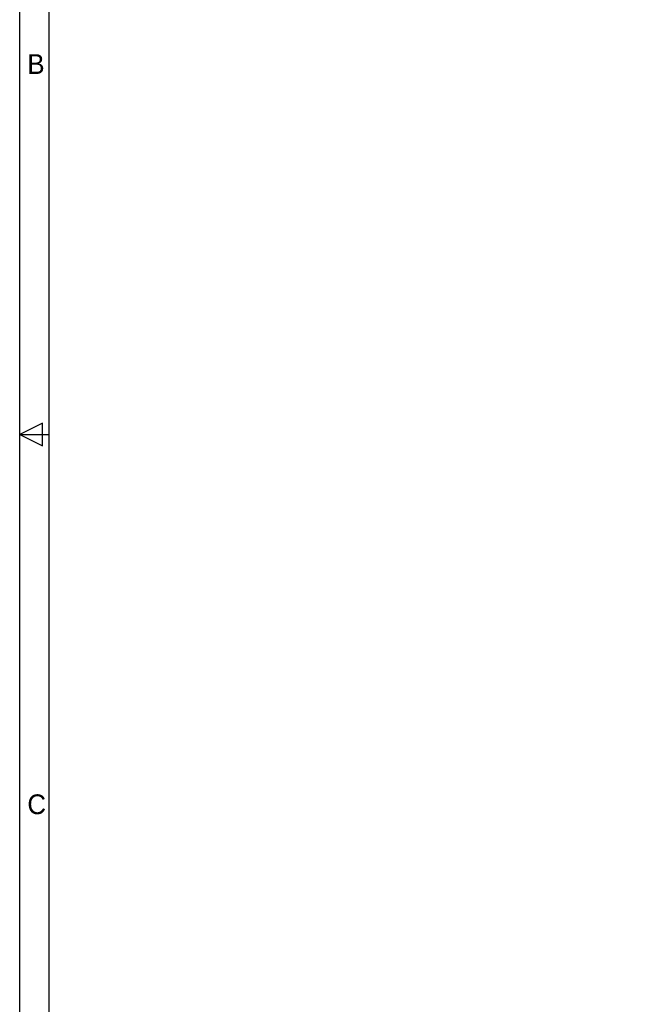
# Model space of a CAD drawing. Header units: millimetres. Extents: x 601 to 2924, y 6 to 1830.
# Tile 2 of 23: x 640 to 973, y 526 to 1047. Entities that reach past the tile are written whole.
import ezdxf

# ---------------------------------------------------------------- set-up
doc = ezdxf.new("R2010")
doc.units = ezdxf.units.MM
doc.layers.add('圖框', color=7, linetype='Continuous')
doc.styles.add('文字', font='PMingLiU.ttf')

msp = doc.modelspace()

# ---------------------------------------------------------------- linework, layer by layer
at = {"layer": '圖框'}
for p, q in [((651.822, 833.538), (639.748, 827.501)), ((651.822, 821.464), (651.822, 833.538)), ((639.748, 827.501), (655.394, 827.501)), ((639.748, 827.501), (655.394, 827.501)), ((639.748, 827.501), (651.822, 821.464))]:
    msp.add_line(p, q, dxfattribs=at)
for points in [[(639.748, 1609.779), (2884.887, 1609.779), (2884.887, 45.223), (639.748, 45.223)], [(655.394, 1594.134), (2869.241, 1594.134), (2869.241, 60.868), (655.394, 60.868)]]:
    msp.add_lwpolyline(points, close=True, dxfattribs=at)

# ---------------------------------------------------------------- texts
at = {"layer": '圖框', "style": '文字'}
for s, p in [('B', (643.806, 1018.014)), ('C', (643.806, 626.875))]:
    msp.add_text(s, height=10.432, dxfattribs=at).set_placement(p)

doc.saveas('drawing.dxf')
